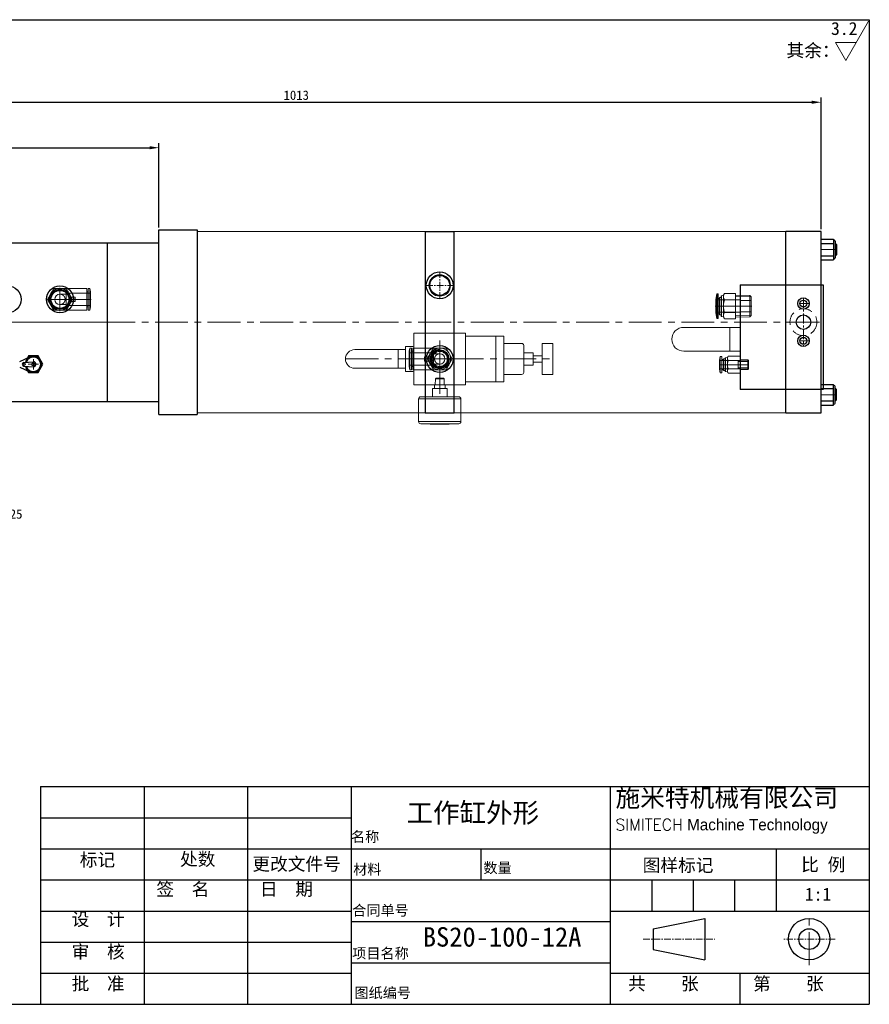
# Model space of a CAD drawing. Header units: millimetres. Extents: x 17920 to 19320, y 4018 to 4968.
# Tile 2 of 2: x 18500 to 19320, y 4018 to 4968. Entities that reach past the tile are written whole.
import ezdxf

# ---------------------------------------------------------------- set-up
doc = ezdxf.new("R2010")
doc.units = ezdxf.units.MM
doc.linetypes.add('CENTER', pattern=[50.8, 31.75, -6.35, 6.35, -6.35])
doc.linetypes.add('DASHED', pattern=[19.05, 12.7, -6.35])
doc.layers.get('Defpoints').update_dxf_attribs({"lineweight": 25})
for name, color, linetype, lineweight in [('图层1', 7, 'Continuous', 25), ('图层2', 3, 'CENTER', 13), ('图层3', 2, 'Continuous', 13), ('图层4', 1, 'Continuous', 30), ('图层5', 5, 'DASHED', 13), ('图层7', 4, 'Continuous', 15)]:
    doc.layers.add(name, color=color, linetype=linetype, lineweight=lineweight)
doc.dimstyles.new('ISO-25', dxfattribs={"dimtxt": 2.5, "dimasz": 2.5, "dimexe": 1.25, "dimexo": 0.625, "dimtad": 1, "dimtxsty": 'Standard', "dimcen": 2.5, "dimadec": 0, "dimazin": 0, "dimtfac": 1, "dimtmove": 0, "dimatfit": 3, "dimfxl": 1, "dimarcsym": 0})

# ---------------------------------------------------------------- blocks, each defined once
blk = doc.blocks.new('*D5151')
at = {"layer": 'Defpoints', "color": 0}
for p in [(19273.3, 4888.13), (19273.3, 4763.44), (18260.3, 4750.94)]:
    blk.add_point(p, dxfattribs=at)
at = {"layer": '图层3', "color": 0, "lineweight": -2}
for p, q in [((18260.3, 4753.19), (18260.3, 4892.63)), ((19273.3, 4765.69), (19273.3, 4892.63)), ((18269.3, 4888.13), (19264.3, 4888.13))]:
    blk.add_line(p, q, dxfattribs=at)
at = {"layer": '图层3', "color": 0}
for points in [[(18269.3, 4889.63), (18269.3, 4886.63), (18260.3, 4888.13)], [(19264.3, 4886.63), (19264.3, 4889.63), (19273.3, 4888.13)]]:
    blk.add_solid(points, dxfattribs=at)
at = {"layer": '图层3', "color": 0, "insert": (18766.8, 4894.88), "char_height": 9, "attachment_point": 5}
blk.add_mtext('1013', dxfattribs=at)
blk = doc.blocks.new('*D5152')
at = {"layer": 'Defpoints', "color": 0}
for p in [(18634.3, 4844.28), (18634.3, 4764.94), (18260.3, 4750.94)]:
    blk.add_point(p, dxfattribs=at)
at = {"layer": '图层3', "color": 0, "lineweight": -2}
for p, q in [((18260.3, 4753.19), (18260.3, 4848.78)), ((18634.3, 4767.19), (18634.3, 4848.78)), ((18269.3, 4844.28), (18625.3, 4844.28))]:
    blk.add_line(p, q, dxfattribs=at)
at = {"layer": '图层3', "color": 0}
for points in [[(18269.3, 4845.78), (18269.3, 4842.78), (18260.3, 4844.28)], [(18625.3, 4842.78), (18625.3, 4845.78), (18634.3, 4844.28)]]:
    blk.add_solid(points, dxfattribs=at)
at = {"layer": '图层3', "color": 0, "insert": (18447.3, 4851.03), "char_height": 9, "attachment_point": 5}
blk.add_mtext('374', dxfattribs=at)

msp = doc.modelspace()

# ---------------------------------------------------------------- linework, layer by layer
at = {"layer": '图层1'}
for p, q in [((18634.301, 4586.941), (18634.301, 4764.941)), ((18634.301, 4764.941), (18671.301, 4764.941)), ((18671.301, 4764.941), (18671.301, 4586.941)), ((18891.301, 4763.441), (18891.301, 4588.441)), ((18891.301, 4763.441), (18919.301, 4763.441)), ((18919.301, 4588.441), (18919.301, 4763.441)), ((19273.301, 4763.441), (19239.301, 4763.441)), ((19239.301, 4588.441), (19239.301, 4763.441)), ((19273.301, 4588.441), (19273.301, 4763.441)), ((19273.301, 4588.441), (19273.301, 4763.441)), ((18471.301, 4752.441), (18584.301, 4752.441)), ((18584.301, 4752.441), (18584.301, 4599.441)), ((18584.301, 4752.441), (18634.301, 4752.441)), ((19273.301, 4755.941), (19285.301, 4755.941)), ((19273.301, 4751.941), (19285.301, 4751.941)), ((19285.301, 4755.941), (19285.301, 4735.941)), ((19285.801, 4754.941), (19285.801, 4754.941)), ((19286.801, 4753.941), (19286.801, 4737.941)), ((19286.801, 4751.941), (19287.301, 4751.941)), ((19287.301, 4751.941), (19288.301, 4750.941)), ((19287.301, 4751.941), (19287.301, 4739.941)), ((19288.301, 4750.941), (19288.301, 4740.941)), ((19288.301, 4740.941), (19287.301, 4739.941)), ((19273.301, 4739.941), (19285.301, 4739.941)), ((19273.301, 4735.941), (19285.301, 4735.941)), ((19285.801, 4736.941), (19285.801, 4736.941)), ((19286.801, 4739.941), (19287.301, 4739.941)), ((19195.301, 4711.941), (19195.301, 4610.941)), ((19195.301, 4711.941), (19275.301, 4711.941)), ((19275.301, 4711.941), (19275.301, 4610.941)), ((18499.874, 4638.042), (18509.791, 4642.587)), ((18503.984, 4637.109), (18512.929, 4637.807)), ((18508.505, 4643.315), (18507.471, 4641.524)), ((18517.743, 4643.315), (18508.505, 4643.315)), ((18522.361, 4635.315), (18517.743, 4643.315)), ((18499.874, 4632.588), (18509.791, 4628.042)), ((18503.984, 4633.52), (18512.929, 4632.822)), ((18507.471, 4629.105), (18508.505, 4627.315)), ((18508.505, 4627.315), (18517.743, 4627.315)), ((18517.743, 4627.315), (18522.361, 4635.315)), ((19275.301, 4610.941), (19195.301, 4610.941)), ((19273.301, 4595.941), (19273.301, 4615.941)), ((19273.301, 4615.941), (19285.301, 4615.941)), ((19273.301, 4611.941), (19285.301, 4611.941)), ((19285.301, 4595.941), (19285.301, 4615.941)), ((19285.801, 4614.941), (19285.801, 4614.941)), ((19286.801, 4597.941), (19286.801, 4613.941)), ((19286.801, 4611.941), (19287.301, 4611.941)), ((19287.301, 4599.941), (19287.301, 4611.941)), ((19288.301, 4610.941), (19287.301, 4611.941)), ((19288.301, 4600.941), (19288.301, 4610.941)), ((18471.301, 4599.441), (18584.301, 4599.441)), ((18584.301, 4599.441), (18634.301, 4599.441)), ((19273.301, 4599.941), (19285.301, 4599.941)), ((19286.801, 4599.941), (19287.301, 4599.941)), ((19287.301, 4599.941), (19288.301, 4600.941)), ((19273.301, 4595.941), (19285.301, 4595.941)), ((19285.801, 4596.941), (19285.801, 4596.941)), ((18634.301, 4586.941), (18671.301, 4586.941)), ((18891.301, 4588.441), (18919.301, 4588.441)), ((19239.301, 4588.441), (19273.301, 4588.441)), ((18619.89, 4227.788), (18619.89, 4017.788)), ((18719.89, 4227.788), (18719.89, 4017.788)), ((18819.89, 4227.788), (18819.89, 4017.788)), ((19069.89, 4227.788), (19069.89, 4017.788)), ((18519.89, 4197.788), (18819.89, 4197.788)), ((18519.89, 4167.788), (19319.89, 4167.788)), ((18944.89, 4167.788), (18944.89, 4137.788)), ((19229.89, 4167.788), (19229.89, 4107.788)), ((18519.89, 4137.788), (19319.89, 4137.788)), ((19109.89, 4137.788), (19109.89, 4107.788)), ((19149.89, 4137.788), (19149.89, 4107.788)), ((19189.89, 4137.788), (19189.89, 4107.788)), ((18519.89, 4107.788), (18819.89, 4107.788)), ((19069.89, 4107.788), (19319.89, 4107.788)), ((18819.89, 4097.788), (19069.89, 4097.788)), ((19111.237, 4090.668), (19161.237, 4100.668)), ((19161.237, 4100.668), (19161.237, 4060.668)), ((19111.237, 4090.668), (19111.237, 4070.668)), ((18519.89, 4077.788), (18819.89, 4077.788)), ((19111.237, 4070.668), (19161.237, 4060.668)), ((18819.89, 4057.788), (19069.89, 4057.788)), ((18519.89, 4047.788), (18819.89, 4047.788)), ((19069.89, 4047.788), (19319.89, 4047.788)), ((19194.89, 4047.788), (19194.89, 4017.788))]:
    msp.add_line(p, q, dxfattribs=at)
for centre, radius in [((18905.301, 4711.416), 13), ((18905.301, 4711.416), 9.6), ((18488.301, 4697.941), 13), ((18538.762, 4697.941), 13), ((18538.762, 4697.941), 8.67), ((19256.301, 4693.941), 5.5), ((19256.301, 4693.941), 3.33), ((19256.301, 4675.941), 7), ((19256.301, 4657.941), 5.5), ((19256.301, 4657.941), 3.33), ((18905.301, 4640.466), 13), ((18905.301, 4640.466), 8.67), ((18504.124, 4635.315), 1), ((18513.124, 4635.315), 1.5), ((19261.867, 4080.668), 20), ((19261.867, 4080.668), 10)]:
    msp.add_circle(centre, radius, dxfattribs=at)
for centre, radius, start, end in [((19285.801, 4755.441), 0.5, 180, 270), ((19285.801, 4753.941), 1, 0, 90), ((19285.801, 4736.441), 0.5, 90, 180), ((19285.801, 4737.941), 1, 270, 0), ((18504.124, 4635.315), 1.8, 94.460844, 265.539156), ((18513.124, 4635.315), 8, 193.749113, 166.250887), ((18513.124, 4635.315), 7, 196.463989, 163.536011), ((18513.124, 4635.315), 2.5, 265.539156, 94.460844), ((19285.801, 4615.441), 0.5, 180, 270), ((19285.801, 4613.941), 1, 0, 90), ((19285.801, 4596.441), 0.5, 90, 180), ((19285.801, 4597.941), 1, 270, 0)]:
    msp.add_arc(centre, radius, start, end, dxfattribs=at)
at = {"layer": '图层2', "ltscale": 0.5}
for p, q in [((19273.301, 4745.941), (19288.301, 4745.941)), ((19205.801, 4691.441), (19188.376, 4691.441)), ((19203.301, 4634.941), (19188.876, 4634.941)), ((19273.301, 4605.941), (19288.301, 4605.941))]:
    msp.add_line(p, q, dxfattribs=at)
at = {"layer": '图层2', "ltscale": 0.2}
for p, q in [((18905.301, 4698.416), (18905.301, 4724.416)), ((18892.301, 4711.416), (18918.301, 4711.416)), ((19101.611, 4080.668), (19170.755, 4080.668)), ((19286.867, 4080.668), (19236.867, 4080.668))]:
    msp.add_line(p, q, dxfattribs=at)
at = {"layer": '图层2'}
for p, q in [((18538.762, 4687.941), (18538.762, 4707.941)), ((18528.762, 4697.941), (18548.762, 4697.941)), ((18173.301, 4675.941), (19275.301, 4675.941)), ((18459.301, 4675.941), (18594.301, 4675.941)), ((18905.301, 4650.466), (18905.301, 4630.466)), ((18513.124, 4630.315), (18513.124, 4640.315)), ((18814.301, 4640.466), (19014.301, 4640.466)), ((18895.301, 4640.466), (18915.301, 4640.466)), ((18508.124, 4635.315), (18518.124, 4635.315)), ((19261.867, 4055.668), (19261.867, 4105.668))]:
    msp.add_line(p, q, dxfattribs=at)
at = {"layer": '图层2', "ltscale": 0.3}
for p, q in [((19261.801, 4693.941), (19250.801, 4693.941)), ((19256.301, 4699.441), (19256.301, 4652.441)), ((19269.35, 4675.941), (19239.301, 4675.941)), ((19271.326, 4675.941), (19241.276, 4675.941)), ((19261.801, 4657.941), (19250.801, 4657.941))]:
    msp.add_line(p, q, dxfattribs=at)
at = {"layer": '图层3'}
for p, q in [((19297.292, 4928.402), (19319.242, 4966.42)), ((19287.188, 4945.902), (19307.395, 4945.902)), ((19297.292, 4928.402), (19287.188, 4945.902))]:
    msp.add_line(p, q, dxfattribs=at)
at = {"layer": '图层4'}
for p, q in [((17919.89, 4967.788), (19319.89, 4967.788)), ((19319.89, 4967.788), (19319.89, 4017.788)), ((18519.89, 4227.788), (19319.89, 4227.788)), ((18519.89, 4227.788), (18519.89, 4017.788)), ((17919.89, 4017.788), (19319.89, 4017.788)), ((18369.89, 4017.788), (19319.89, 4017.788))]:
    msp.add_line(p, q, dxfattribs=at)
at = {"layer": '图层5'}
msp.add_circle((19256.301, 4675.941), 13, dxfattribs=at)
at = {"layer": '图层7'}
for p, q in [((18891.301, 4763.441), (18671.301, 4763.441)), ((19239.301, 4763.441), (18919.301, 4763.441)), ((19288.301, 4750.941), (19286.801, 4750.941)), ((19288.301, 4740.941), (19286.801, 4740.941)), ((18532.7, 4708.441), (18526.638, 4697.941)), ((18564.762, 4708.441), (18532.7, 4708.441)), ((18538.762, 4686.693), (18538.762, 4709.189)), ((18538.762, 4687.441), (18538.762, 4708.441)), ((18544.762, 4702.941), (18538.762, 4702.941)), ((18544.762, 4691.941), (18544.762, 4703.941)), ((18568.262, 4703.941), (18544.762, 4703.941)), ((18550.887, 4697.941), (18544.825, 4708.441)), ((18564.762, 4687.441), (18564.762, 4708.441)), ((18566.075, 4705.291), (18564.762, 4705.291)), ((18566.075, 4687.441), (18566.075, 4708.441)), ((18567.707, 4708.441), (18566.075, 4708.441)), ((18567.707, 4687.441), (18567.707, 4708.441)), ((18568.262, 4705.291), (18567.707, 4708.441)), ((18568.262, 4690.591), (18568.262, 4705.291)), ((19172.741, 4703.276), (19171.801, 4697.941)), ((19172.741, 4703.276), (19172.741, 4679.606)), ((19172.938, 4703.441), (19172.938, 4679.441)), ((19173.993, 4703.441), (19172.938, 4703.441)), ((19173.993, 4703.441), (19173.993, 4679.441)), ((19180.046, 4703.565), (19179.108, 4701.941)), ((19190.801, 4703.565), (19180.046, 4703.565)), ((19190.801, 4703.565), (19190.801, 4679.317)), ((18526.638, 4697.941), (18532.7, 4687.441)), ((18527.514, 4697.941), (18568.821, 4697.941)), ((18550.887, 4697.941), (18544.825, 4687.441)), ((18553.462, 4700.041), (18549.05, 4700.041)), ((18549.05, 4695.841), (18553.462, 4695.841)), ((18553.462, 4695.841), (18553.462, 4700.041)), ((19171.801, 4697.941), (19171.801, 4684.941)), ((19195.301, 4697.441), (19171.801, 4697.441)), ((19175.455, 4698.941), (19173.993, 4698.941)), ((19175.455, 4699.841), (19175.455, 4683.041)), ((19176.916, 4699.841), (19175.455, 4699.841)), ((19176.916, 4700.893), (19176.916, 4681.989)), ((19179.108, 4701.941), (19177.361, 4701.473)), ((19177.361, 4701.473), (19177.361, 4681.409)), ((19179.108, 4701.941), (19179.108, 4680.941)), ((19190.801, 4697.503), (19180.046, 4697.503)), ((19204.601, 4701.7), (19190.801, 4702.131)), ((19205.801, 4700.501), (19190.801, 4700.969)), ((19195.301, 4697.441), (19195.301, 4685.441)), ((19205.801, 4696.941), (19195.301, 4696.941)), ((19204.601, 4701.7), (19204.601, 4681.182)), ((19205.801, 4700.501), (19204.601, 4701.7)), ((19205.801, 4700.501), (19205.801, 4682.382)), ((18532.7, 4687.441), (18564.762, 4687.441)), ((18538.762, 4692.941), (18544.762, 4692.941)), ((18544.762, 4691.941), (18568.262, 4691.941)), ((18564.762, 4690.591), (18566.075, 4690.591)), ((18566.075, 4687.441), (18567.707, 4687.441)), ((18567.707, 4687.441), (18568.262, 4690.591)), ((19206.392, 4691.441), (19171.209, 4691.441)), ((19171.801, 4685.441), (19195.301, 4685.441)), ((19171.801, 4684.941), (19172.741, 4679.606)), ((19173.993, 4683.941), (19175.455, 4683.941)), ((19190.801, 4685.379), (19180.046, 4685.379)), ((19195.301, 4685.941), (19205.801, 4685.941)), ((19172.938, 4679.441), (19173.993, 4679.441)), ((19175.455, 4683.041), (19176.916, 4683.041)), ((19177.361, 4681.409), (19179.108, 4680.941)), ((19179.108, 4680.941), (19180.046, 4679.317)), ((19190.801, 4679.317), (19180.046, 4679.317)), ((19205.801, 4682.382), (19190.801, 4681.913)), ((19190.801, 4680.751), (19204.601, 4681.182)), ((19204.601, 4681.182), (19205.801, 4682.382)), ((18880.301, 4665.466), (18880.301, 4615.466)), ((18880.301, 4665.466), (18930.301, 4665.466)), ((18930.301, 4665.466), (18930.301, 4615.466)), ((19185.301, 4670.941), (19185.301, 4647.941)), ((18905.301, 4658.161), (18905.301, 4606.74)), ((18930.301, 4662.466), (18967.301, 4662.466)), ((18959.301, 4662.466), (18959.301, 4618.466)), ((18967.301, 4662.466), (18967.301, 4618.466)), ((18967.301, 4655.466), (18984.301, 4655.466)), ((19004.301, 4655.466), (19004.301, 4625.466)), ((19004.301, 4655.466), (19014.301, 4655.466)), ((19014.301, 4655.466), (19014.301, 4625.466)), ((18823.301, 4649.466), (18872.301, 4649.466)), ((18865.301, 4649.466), (18865.301, 4631.466)), ((18872.301, 4652.466), (18872.301, 4628.466)), ((18872.301, 4652.466), (18879.301, 4652.466)), ((18876.356, 4650.966), (18875.801, 4647.816)), ((18875.801, 4647.816), (18875.801, 4633.116)), ((18899.301, 4646.466), (18875.801, 4646.466)), ((18876.356, 4650.966), (18876.356, 4629.966)), ((18877.988, 4650.966), (18876.356, 4650.966)), ((18877.988, 4650.966), (18877.988, 4629.966)), ((18879.301, 4647.816), (18877.988, 4647.816)), ((18911.363, 4650.966), (18879.301, 4650.966)), ((18879.301, 4650.966), (18879.301, 4629.966)), ((18899.239, 4650.966), (18893.176, 4640.466)), ((18899.301, 4646.466), (18899.301, 4634.466)), ((18905.301, 4651.523), (18905.301, 4629.409)), ((18917.425, 4640.466), (18911.363, 4650.966)), ((18986.301, 4653.466), (18986.301, 4627.466)), ((18986.301, 4646.466), (18995.301, 4646.466)), ((18995.301, 4646.466), (18995.301, 4634.466)), ((18916.358, 4640.466), (18875.244, 4640.466)), ((18895.013, 4642.566), (18890.601, 4642.566)), ((18890.601, 4642.566), (18890.601, 4638.366)), ((18890.601, 4638.366), (18895.013, 4638.366)), ((18893.176, 4640.466), (18899.239, 4629.966)), ((18894.801, 4642.566), (18894.801, 4638.366)), ((18905.301, 4645.466), (18899.301, 4645.466)), ((18911.363, 4629.966), (18917.425, 4640.466)), ((18995.301, 4643.466), (19004.301, 4643.466)), ((18995.301, 4637.466), (19004.301, 4637.466)), ((19175.889, 4642.776), (19175.301, 4639.441)), ((19175.301, 4639.441), (19175.301, 4630.441)), ((19193.301, 4638.941), (19175.301, 4638.941)), ((19175.889, 4642.776), (19175.889, 4627.106)), ((19177.608, 4642.941), (19176.086, 4642.941)), ((19176.086, 4642.941), (19176.086, 4626.941)), ((19177.608, 4642.941), (19177.608, 4626.941)), ((19179.147, 4639.941), (19177.608, 4639.941)), ((19180.685, 4640.541), (19179.147, 4640.541)), ((19179.147, 4640.541), (19179.147, 4629.341)), ((19180.685, 4641.016), (19180.685, 4628.866)), ((19182.993, 4641.941), (19180.982, 4641.402)), ((19180.982, 4641.402), (19180.982, 4628.48)), ((19183.618, 4643.024), (19182.993, 4641.941)), ((19182.993, 4641.941), (19182.993, 4627.941)), ((19195.301, 4643.024), (19183.618, 4643.024)), ((19195.301, 4638.982), (19183.618, 4638.982)), ((19193.301, 4638.941), (19193.301, 4630.941)), ((19203.301, 4637.941), (19193.301, 4637.941)), ((19195.301, 4643.024), (19195.301, 4626.858)), ((19202.701, 4639.699), (19195.301, 4639.93)), ((19203.301, 4639.099), (19195.301, 4639.349)), ((19202.701, 4639.699), (19202.701, 4630.183)), ((19203.301, 4639.099), (19202.701, 4639.699)), ((19203.301, 4639.099), (19203.301, 4630.783)), ((18823.301, 4631.466), (18872.301, 4631.466)), ((18872.301, 4628.466), (18879.301, 4628.466)), ((18875.801, 4634.466), (18899.301, 4634.466)), ((18875.801, 4633.116), (18876.356, 4629.966)), ((18876.356, 4629.966), (18877.988, 4629.966)), ((18877.988, 4633.116), (18879.301, 4633.116)), ((18879.301, 4629.966), (18911.363, 4629.966)), ((18899.301, 4635.466), (18905.301, 4635.466)), ((18986.301, 4634.466), (18995.301, 4634.466)), ((19203.727, 4634.941), (19174.875, 4634.941)), ((19175.301, 4630.941), (19193.301, 4630.941)), ((19175.301, 4630.441), (19175.889, 4627.106)), ((19176.086, 4626.941), (19177.608, 4626.941)), ((19177.608, 4629.941), (19179.147, 4629.941)), ((19179.147, 4629.341), (19180.685, 4629.341)), ((19180.982, 4628.48), (19182.993, 4627.941)), ((19182.993, 4627.941), (19183.618, 4626.858)), ((19195.301, 4630.9), (19183.618, 4630.9)), ((19195.301, 4626.858), (19183.618, 4626.858)), ((19193.301, 4631.941), (19203.301, 4631.941)), ((19203.301, 4630.783), (19195.301, 4630.533)), ((19195.301, 4629.952), (19202.701, 4630.183)), ((19202.701, 4630.183), (19203.301, 4630.783)), ((18901.124, 4621.366), (18900.94, 4615.466)), ((18901.724, 4621.966), (18901.124, 4621.366)), ((18909.478, 4621.366), (18901.124, 4621.366)), ((18908.878, 4621.966), (18901.724, 4621.966)), ((18909.478, 4621.366), (18908.878, 4621.966)), ((18909.662, 4615.466), (18909.478, 4621.366)), ((18930.301, 4618.466), (18967.301, 4618.466)), ((18967.301, 4625.466), (18984.301, 4625.466)), ((19004.301, 4625.466), (19014.301, 4625.466)), ((18880.301, 4615.466), (18930.301, 4615.466)), ((18912.301, 4611.966), (18898.301, 4611.966)), ((18898.301, 4603.966), (18898.301, 4611.966)), ((18910.401, 4615.466), (18900.201, 4615.466)), ((18900.201, 4615.466), (18900.201, 4611.966)), ((18910.401, 4611.966), (18910.401, 4615.466)), ((18912.301, 4603.966), (18912.301, 4611.966)), ((19288.301, 4610.941), (19286.801, 4610.941)), ((18925.701, 4601.966), (18884.901, 4601.966)), ((18884.901, 4601.966), (18884.901, 4579.966)), ((18923.701, 4603.966), (18886.901, 4603.966)), ((18925.701, 4579.966), (18925.701, 4601.966)), ((19288.301, 4600.941), (19286.801, 4600.941)), ((18891.301, 4588.441), (18671.301, 4588.441)), ((18925.701, 4579.966), (18884.901, 4579.966)), ((19239.301, 4588.441), (18919.301, 4588.441)), ((18923.701, 4577.966), (18886.901, 4577.966))]:
    msp.add_line(p, q, dxfattribs=at)
at = {"layer": '图层7', "ltscale": 0.5}
for p, q in [((19195.301, 4670.941), (19140.801, 4670.941)), ((19195.301, 4647.941), (19140.801, 4647.941))]:
    msp.add_line(p, q, dxfattribs=at)
at = {"layer": '图层7'}
for points in [[(18538.762, 4708.441), (18539.162, 4708.433), (18539.958, 4708.373), (18540.747, 4708.252), (18541.138, 4708.169), (18541.525, 4708.071), (18542.287, 4707.832), (18543.029, 4707.535), (18543.746, 4707.183), (18544.434, 4706.778), (18545.089, 4706.321), (18545.403, 4706.074), (18545.708, 4705.816), (18546.05, 4705.5), (18546.145, 4705.407), (18546.24, 4705.313), (18546.286, 4705.265), (18546.332, 4705.217), (18546.424, 4705.121), (18546.514, 4705.023), (18546.604, 4704.924), (18546.692, 4704.824), (18546.778, 4704.723), (18546.821, 4704.672), (18546.864, 4704.621), (18546.948, 4704.518), (18547.03, 4704.413), (18547.112, 4704.308), (18547.192, 4704.202), (18547.271, 4704.094), (18547.309, 4704.04), (18547.348, 4703.986), (18547.424, 4703.877), (18547.498, 4703.766), (18547.572, 4703.655), (18547.643, 4703.543), (18547.714, 4703.43), (18547.748, 4703.373), (18547.782, 4703.316), (18547.85, 4703.201), (18547.916, 4703.085), (18547.98, 4702.969), (18548.043, 4702.852), (18548.105, 4702.734), (18548.135, 4702.674), (18548.165, 4702.615), (18548.223, 4702.495), (18548.28, 4702.375), (18548.308, 4702.314), (18548.336, 4702.254), (18548.39, 4702.132), (18548.442, 4702.01), (18548.468, 4701.948), (18548.493, 4701.887), (18548.542, 4701.763), (18548.59, 4701.639), (18548.636, 4701.514), (18548.68, 4701.388), (18548.723, 4701.262), (18548.744, 4701.199), (18548.765, 4701.136), (18548.804, 4701.008), (18548.842, 4700.881), (18548.879, 4700.753), (18548.914, 4700.624), (18548.947, 4700.495), (18548.963, 4700.431), (18548.979, 4700.366), (18549.008, 4700.236), (18549.037, 4700.106), (18549.05, 4700.041)], [(18538.762, 4702.941), (18538.835, 4702.941), (18538.98, 4702.936), (18539.126, 4702.928), (18539.198, 4702.922), (18539.271, 4702.915), (18539.415, 4702.898), (18539.559, 4702.877), (18539.702, 4702.852), (18539.845, 4702.823), (18539.986, 4702.789), (18540.056, 4702.771), (18540.127, 4702.751), (18540.266, 4702.71), (18540.404, 4702.664), (18540.541, 4702.614), (18540.676, 4702.56), (18540.809, 4702.503), (18540.875, 4702.473), (18540.941, 4702.441), (18541.071, 4702.376), (18541.199, 4702.307), (18541.262, 4702.271), (18541.325, 4702.234), (18541.449, 4702.158), (18541.57, 4702.078), (18541.63, 4702.037), (18541.69, 4701.995), (18541.806, 4701.908), (18541.92, 4701.818), (18542.032, 4701.724), (18542.14, 4701.627), (18542.246, 4701.528), (18542.298, 4701.477), (18542.349, 4701.425), (18542.449, 4701.319), (18542.545, 4701.21), (18542.639, 4701.099), (18542.729, 4700.985), (18542.816, 4700.868), (18542.858, 4700.809), (18542.899, 4700.749), (18542.979, 4700.628), (18543.056, 4700.504), (18543.128, 4700.378), (18543.197, 4700.25), (18543.263, 4700.12), (18543.294, 4700.054), (18543.324, 4699.988), (18543.382, 4699.854), (18543.435, 4699.719), (18543.485, 4699.583), (18543.531, 4699.445), (18543.573, 4699.305), (18543.592, 4699.235), (18543.61, 4699.165), (18543.644, 4699.023), (18543.673, 4698.881), (18543.699, 4698.738), (18543.72, 4698.594), (18543.737, 4698.449), (18543.743, 4698.377), (18543.749, 4698.304), (18543.758, 4698.159), (18543.762, 4698.014), (18543.762, 4697.941), (18543.762, 4697.868), (18543.758, 4697.723), (18543.749, 4697.578), (18543.743, 4697.505), (18543.737, 4697.433), (18543.72, 4697.288), (18543.699, 4697.144), (18543.673, 4697.001), (18543.644, 4696.859), (18543.61, 4696.717), (18543.592, 4696.647), (18543.573, 4696.577), (18543.531, 4696.438), (18543.485, 4696.299), (18543.435, 4696.163), (18543.382, 4696.028), (18543.324, 4695.894), (18543.294, 4695.828), (18543.263, 4695.762), (18543.197, 4695.632), (18543.128, 4695.504), (18543.056, 4695.378), (18542.979, 4695.255), (18542.899, 4695.133), (18542.858, 4695.073), (18542.816, 4695.014), (18542.729, 4694.897), (18542.639, 4694.783), (18542.545, 4694.672), (18542.449, 4694.563), (18542.349, 4694.457), (18542.298, 4694.406), (18542.246, 4694.354), (18542.14, 4694.255), (18542.032, 4694.158), (18541.92, 4694.064), (18541.806, 4693.974), (18541.69, 4693.887), (18541.63, 4693.845), (18541.57, 4693.804), (18541.449, 4693.724), (18541.325, 4693.648), (18541.262, 4693.611), (18541.199, 4693.575), (18541.071, 4693.506), (18540.941, 4693.441), (18540.875, 4693.409), (18540.809, 4693.379), (18540.676, 4693.322), (18540.541, 4693.268), (18540.404, 4693.218), (18540.266, 4693.172), (18540.127, 4693.131), (18540.056, 4693.111), (18539.986, 4693.093), (18539.845, 4693.06), (18539.702, 4693.03), (18539.559, 4693.005), (18539.415, 4692.984), (18539.271, 4692.967), (18539.198, 4692.96), (18539.126, 4692.954), (18538.98, 4692.946), (18538.835, 4692.942), (18538.762, 4692.941)], [(19179.108, 4700.534), (19179.109, 4700.616), (19179.115, 4700.778), (19179.127, 4700.94), (19179.134, 4701.021), (19179.144, 4701.102), (19179.167, 4701.264), (19179.195, 4701.426), (19179.229, 4701.588), (19179.269, 4701.751), (19179.315, 4701.916), (19179.34, 4701.998), (19179.366, 4702.081), (19179.423, 4702.248), (19179.486, 4702.416), (19179.555, 4702.586), (19179.63, 4702.758), (19179.711, 4702.933), (19179.754, 4703.021), (19179.799, 4703.11), (19179.893, 4703.29), (19179.993, 4703.473), (19180.046, 4703.565)], [(19180.046, 4703.565), (19179.993, 4703.473), (19179.893, 4703.29), (19179.799, 4703.11), (19179.754, 4703.021), (19179.711, 4702.933), (19179.63, 4702.758), (19179.555, 4702.586), (19179.486, 4702.416), (19179.423, 4702.248), (19179.366, 4702.081), (19179.34, 4701.998), (19179.315, 4701.916), (19179.269, 4701.751), (19179.229, 4701.588), (19179.195, 4701.426), (19179.167, 4701.264), (19179.144, 4701.102), (19179.134, 4701.021), (19179.127, 4700.94), (19179.115, 4700.778), (19179.109, 4700.616), (19179.108, 4700.534)], [(18549.05, 4695.841), (18549.037, 4695.776), (18549.008, 4695.646), (18548.979, 4695.516), (18548.963, 4695.451), (18548.947, 4695.387), (18548.914, 4695.258), (18548.879, 4695.129), (18548.842, 4695.001), (18548.804, 4694.874), (18548.765, 4694.747), (18548.744, 4694.683), (18548.723, 4694.62), (18548.68, 4694.494), (18548.636, 4694.368), (18548.59, 4694.244), (18548.542, 4694.119), (18548.493, 4693.996), (18548.468, 4693.934), (18548.442, 4693.872), (18548.39, 4693.75), (18548.336, 4693.628), (18548.308, 4693.568), (18548.28, 4693.507), (18548.223, 4693.387), (18548.165, 4693.267), (18548.135, 4693.208), (18548.105, 4693.149), (18548.043, 4693.03), (18547.98, 4692.913), (18547.916, 4692.797), (18547.85, 4692.681), (18547.782, 4692.566), (18547.748, 4692.509), (18547.714, 4692.452), (18547.643, 4692.339), (18547.572, 4692.227), (18547.498, 4692.116), (18547.424, 4692.006), (18547.348, 4691.896), (18547.309, 4691.842), (18547.271, 4691.788), (18547.192, 4691.68), (18547.112, 4691.574), (18547.03, 4691.469), (18546.948, 4691.364), (18546.864, 4691.261), (18546.821, 4691.21), (18546.778, 4691.159), (18546.692, 4691.058), (18546.604, 4690.958), (18546.514, 4690.859), (18546.424, 4690.761), (18546.332, 4690.665), (18546.286, 4690.617), (18546.24, 4690.569), (18546.145, 4690.475), (18546.05, 4690.382), (18545.708, 4690.066), (18545.403, 4689.808), (18545.089, 4689.561), (18544.434, 4689.104), (18543.746, 4688.699), (18543.029, 4688.347), (18542.287, 4688.05), (18541.525, 4687.811), (18541.138, 4687.713), (18540.747, 4687.63), (18539.958, 4687.509), (18539.162, 4687.449), (18538.762, 4687.441)], [(19180.046, 4697.503), (19179.993, 4697.596), (19179.893, 4697.779), (19179.799, 4697.959), (19179.754, 4698.048), (19179.711, 4698.136), (19179.63, 4698.31), (19179.555, 4698.483), (19179.486, 4698.653), (19179.423, 4698.821), (19179.366, 4698.988), (19179.34, 4699.07), (19179.315, 4699.153), (19179.269, 4699.317), (19179.229, 4699.48), (19179.195, 4699.643), (19179.167, 4699.805), (19179.144, 4699.967), (19179.134, 4700.048), (19179.127, 4700.129), (19179.115, 4700.29), (19179.109, 4700.453), (19179.108, 4700.534)], [(19179.108, 4700.534), (19179.109, 4700.453), (19179.115, 4700.29), (19179.127, 4700.129), (19179.134, 4700.048), (19179.144, 4699.967), (19179.167, 4699.805), (19179.195, 4699.643), (19179.229, 4699.48), (19179.269, 4699.317), (19179.315, 4699.153), (19179.34, 4699.07), (19179.366, 4698.988), (19179.423, 4698.821), (19179.486, 4698.653), (19179.555, 4698.483), (19179.63, 4698.31), (19179.711, 4698.136), (19179.754, 4698.048), (19179.799, 4697.959), (19179.893, 4697.779), (19179.993, 4697.596), (19180.046, 4697.503)], [(19180.046, 4697.503), (19179.993, 4697.318), (19179.893, 4696.952), (19179.799, 4696.592), (19179.754, 4696.414), (19179.711, 4696.238), (19179.63, 4695.889), (19179.555, 4695.544), (19179.486, 4695.204), (19179.423, 4694.868), (19179.366, 4694.534), (19179.34, 4694.369), (19179.315, 4694.204), (19179.269, 4693.875), (19179.229, 4693.549), (19179.195, 4693.224), (19179.167, 4692.9), (19179.144, 4692.576), (19179.134, 4692.414), (19179.127, 4692.253), (19179.115, 4691.929), (19179.109, 4691.604), (19179.108, 4691.441)], [(19179.108, 4691.441), (19179.109, 4691.604), (19179.115, 4691.929), (19179.127, 4692.253), (19179.134, 4692.414), (19179.144, 4692.576), (19179.167, 4692.9), (19179.195, 4693.224), (19179.229, 4693.549), (19179.269, 4693.875), (19179.315, 4694.204), (19179.34, 4694.369), (19179.366, 4694.534), (19179.423, 4694.868), (19179.486, 4695.204), (19179.555, 4695.544), (19179.63, 4695.889), (19179.711, 4696.238), (19179.754, 4696.414), (19179.799, 4696.592), (19179.893, 4696.952), (19179.993, 4697.318), (19180.046, 4697.503)], [(19179.108, 4691.441), (19179.109, 4691.278), (19179.115, 4690.953), (19179.127, 4690.629), (19179.134, 4690.468), (19179.144, 4690.306), (19179.167, 4689.982), (19179.195, 4689.658), (19179.229, 4689.333), (19179.269, 4689.007), (19179.315, 4688.678), (19179.34, 4688.513), (19179.366, 4688.348), (19179.423, 4688.014), (19179.486, 4687.678), (19179.555, 4687.338), (19179.63, 4686.993), (19179.711, 4686.644), (19179.754, 4686.468), (19179.799, 4686.29), (19179.893, 4685.93), (19179.993, 4685.564), (19180.046, 4685.379)], [(19180.046, 4685.379), (19179.993, 4685.564), (19179.893, 4685.93), (19179.799, 4686.29), (19179.754, 4686.468), (19179.711, 4686.644), (19179.63, 4686.993), (19179.555, 4687.338), (19179.486, 4687.678), (19179.423, 4688.014), (19179.366, 4688.348), (19179.34, 4688.513), (19179.315, 4688.678), (19179.269, 4689.007), (19179.229, 4689.333), (19179.195, 4689.658), (19179.167, 4689.982), (19179.144, 4690.306), (19179.134, 4690.468), (19179.127, 4690.629), (19179.115, 4690.953), (19179.109, 4691.278), (19179.108, 4691.441)], [(19180.046, 4685.379), (19179.993, 4685.286), (19179.893, 4685.103), (19179.799, 4684.923), (19179.754, 4684.834), (19179.711, 4684.746), (19179.63, 4684.572), (19179.555, 4684.399), (19179.486, 4684.229), (19179.423, 4684.061), (19179.366, 4683.894), (19179.34, 4683.812), (19179.315, 4683.729), (19179.269, 4683.565), (19179.229, 4683.402), (19179.195, 4683.239), (19179.167, 4683.077), (19179.144, 4682.915), (19179.134, 4682.834), (19179.127, 4682.754), (19179.115, 4682.592), (19179.109, 4682.429), (19179.108, 4682.348)], [(19179.108, 4682.348), (19179.109, 4682.429), (19179.115, 4682.592), (19179.127, 4682.754), (19179.134, 4682.834), (19179.144, 4682.915), (19179.167, 4683.077), (19179.195, 4683.239), (19179.229, 4683.402), (19179.269, 4683.565), (19179.315, 4683.729), (19179.34, 4683.812), (19179.366, 4683.894), (19179.423, 4684.061), (19179.486, 4684.229), (19179.555, 4684.399), (19179.63, 4684.572), (19179.711, 4684.746), (19179.754, 4684.834), (19179.799, 4684.923), (19179.893, 4685.103), (19179.993, 4685.286), (19180.046, 4685.379)], [(19179.108, 4682.348), (19179.109, 4682.266), (19179.115, 4682.104), (19179.127, 4681.942), (19179.134, 4681.861), (19179.144, 4681.78), (19179.167, 4681.618), (19179.195, 4681.456), (19179.229, 4681.294), (19179.269, 4681.131), (19179.315, 4680.966), (19179.34, 4680.884), (19179.366, 4680.801), (19179.423, 4680.634), (19179.486, 4680.466), (19179.555, 4680.296), (19179.63, 4680.124), (19179.711, 4679.949), (19179.754, 4679.861), (19179.799, 4679.772), (19179.893, 4679.592), (19179.993, 4679.409), (19180.046, 4679.317)], [(19180.046, 4679.317), (19179.993, 4679.409), (19179.893, 4679.592), (19179.799, 4679.772), (19179.754, 4679.861), (19179.711, 4679.949), (19179.63, 4680.124), (19179.555, 4680.296), (19179.486, 4680.466), (19179.423, 4680.634), (19179.366, 4680.801), (19179.34, 4680.884), (19179.315, 4680.966), (19179.269, 4681.131), (19179.229, 4681.294), (19179.195, 4681.456), (19179.167, 4681.618), (19179.144, 4681.78), (19179.134, 4681.861), (19179.127, 4681.942), (19179.115, 4682.104), (19179.109, 4682.266), (19179.108, 4682.348)], [(18895.013, 4642.566), (18895.026, 4642.631), (18895.055, 4642.761), (18895.085, 4642.891), (18895.1, 4642.956), (18895.116, 4643.02), (18895.149, 4643.149), (18895.184, 4643.278), (18895.221, 4643.406), (18895.259, 4643.534), (18895.299, 4643.661), (18895.319, 4643.724), (18895.34, 4643.787), (18895.383, 4643.913), (18895.427, 4644.039), (18895.473, 4644.164), (18895.521, 4644.288), (18895.57, 4644.412), (18895.595, 4644.473), (18895.621, 4644.535), (18895.673, 4644.657), (18895.727, 4644.779), (18895.755, 4644.839), (18895.783, 4644.9), (18895.84, 4645.02), (18895.898, 4645.14), (18895.928, 4645.199), (18895.958, 4645.259), (18896.02, 4645.377), (18896.083, 4645.494), (18896.147, 4645.61), (18896.213, 4645.726), (18896.281, 4645.841), (18896.315, 4645.898), (18896.35, 4645.955), (18896.42, 4646.068), (18896.492, 4646.18), (18896.565, 4646.291), (18896.639, 4646.402), (18896.715, 4646.511), (18896.754, 4646.565), (18896.793, 4646.619), (18896.871, 4646.727), (18896.951, 4646.833), (18897.033, 4646.938), (18897.116, 4647.043), (18897.2, 4647.146), (18897.242, 4647.197), (18897.285, 4647.248), (18897.372, 4647.349), (18897.46, 4647.449), (18897.549, 4647.548), (18897.639, 4647.646), (18897.731, 4647.742), (18897.777, 4647.79), (18897.824, 4647.838), (18897.918, 4647.932), (18898.013, 4648.025), (18898.356, 4648.341), (18898.66, 4648.599), (18898.974, 4648.846), (18899.629, 4649.303), (18900.317, 4649.708), (18901.034, 4650.06), (18901.776, 4650.357), (18902.538, 4650.596), (18902.925, 4650.694), (18903.316, 4650.777), (18904.105, 4650.898), (18904.901, 4650.959), (18905.301, 4650.966)], [(18905.301, 4629.966), (18904.901, 4629.974), (18904.105, 4630.034), (18903.316, 4630.155), (18902.925, 4630.238), (18902.538, 4630.336), (18901.776, 4630.575), (18901.034, 4630.872), (18900.317, 4631.224), (18899.629, 4631.63), (18898.974, 4632.086), (18898.66, 4632.333), (18898.356, 4632.591), (18898.013, 4632.907), (18897.918, 4633), (18897.824, 4633.094), (18897.777, 4633.142), (18897.731, 4633.19), (18897.639, 4633.286), (18897.549, 4633.384), (18897.46, 4633.483), (18897.372, 4633.583), (18897.285, 4633.684), (18897.242, 4633.735), (18897.2, 4633.786), (18897.116, 4633.889), (18897.033, 4633.994), (18896.951, 4634.099), (18896.871, 4634.206), (18896.793, 4634.313), (18896.754, 4634.367), (18896.715, 4634.421), (18896.639, 4634.531), (18896.565, 4634.641), (18896.492, 4634.752), (18896.42, 4634.864), (18896.35, 4634.977), (18896.315, 4635.034), (18896.281, 4635.091), (18896.213, 4635.206), (18896.147, 4635.322), (18896.083, 4635.438), (18896.02, 4635.556), (18895.958, 4635.674), (18895.928, 4635.733), (18895.898, 4635.792), (18895.84, 4635.912), (18895.783, 4636.032), (18895.755, 4636.093), (18895.727, 4636.153), (18895.673, 4636.275), (18895.621, 4636.398), (18895.595, 4636.459), (18895.57, 4636.521), (18895.521, 4636.644), (18895.473, 4636.769), (18895.427, 4636.894), (18895.383, 4637.019), (18895.34, 4637.145), (18895.319, 4637.208), (18895.299, 4637.272), (18895.259, 4637.399), (18895.221, 4637.526), (18895.184, 4637.654), (18895.149, 4637.783), (18895.116, 4637.912), (18895.1, 4637.976), (18895.085, 4638.041), (18895.055, 4638.171), (18895.026, 4638.301), (18895.013, 4638.366)], [(18905.301, 4635.466), (18905.228, 4635.467), (18905.083, 4635.471), (18904.938, 4635.479), (18904.865, 4635.485), (18904.793, 4635.492), (18904.648, 4635.509), (18904.504, 4635.53), (18904.361, 4635.555), (18904.219, 4635.585), (18904.077, 4635.618), (18904.007, 4635.636), (18903.937, 4635.656), (18903.797, 4635.698), (18903.659, 4635.743), (18903.523, 4635.793), (18903.387, 4635.847), (18903.254, 4635.904), (18903.188, 4635.935), (18903.122, 4635.966), (18902.992, 4636.031), (18902.864, 4636.1), (18902.801, 4636.136), (18902.738, 4636.173), (18902.614, 4636.249), (18902.493, 4636.329), (18902.433, 4636.37), (18902.374, 4636.412), (18902.257, 4636.499), (18902.143, 4636.59), (18902.031, 4636.683), (18901.923, 4636.78), (18901.817, 4636.88), (18901.765, 4636.931), (18901.714, 4636.982), (18901.614, 4637.088), (18901.518, 4637.197), (18901.424, 4637.308), (18901.334, 4637.422), (18901.247, 4637.539), (18901.205, 4637.598), (18901.164, 4637.658), (18901.084, 4637.78), (18901.007, 4637.903), (18900.935, 4638.029), (18900.866, 4638.157), (18900.8, 4638.287), (18900.769, 4638.353), (18900.739, 4638.419), (18900.681, 4638.553), (18900.628, 4638.688), (18900.578, 4638.825), (18900.532, 4638.963), (18900.491, 4639.102), (18900.471, 4639.172), (18900.453, 4639.242), (18900.419, 4639.384), (18900.39, 4639.526), (18900.365, 4639.67), (18900.344, 4639.813), (18900.327, 4639.958), (18900.32, 4640.03), (18900.314, 4640.103), (18900.306, 4640.248), (18900.301, 4640.393), (18900.301, 4640.466), (18900.301, 4640.539), (18900.306, 4640.684), (18900.314, 4640.829), (18900.32, 4640.902), (18900.327, 4640.974), (18900.344, 4641.119), (18900.365, 4641.263), (18900.39, 4641.406), (18900.419, 4641.548), (18900.453, 4641.69), (18900.471, 4641.76), (18900.491, 4641.83), (18900.532, 4641.97), (18900.578, 4642.108), (18900.628, 4642.244), (18900.681, 4642.38), (18900.739, 4642.513), (18900.769, 4642.579), (18900.8, 4642.645), (18900.866, 4642.775), (18900.935, 4642.903), (18901.007, 4643.029), (18901.084, 4643.153), (18901.164, 4643.274), (18901.205, 4643.334), (18901.247, 4643.393), (18901.334, 4643.51), (18901.424, 4643.624), (18901.518, 4643.735), (18901.614, 4643.844), (18901.714, 4643.95), (18901.765, 4644.002), (18901.817, 4644.053), (18901.923, 4644.152), (18902.031, 4644.249), (18902.143, 4644.343), (18902.257, 4644.433), (18902.374, 4644.52), (18902.433, 4644.562), (18902.493, 4644.603), (18902.614, 4644.683), (18902.738, 4644.759), (18902.801, 4644.796), (18902.864, 4644.832), (18902.992, 4644.901), (18903.122, 4644.966), (18903.188, 4644.998), (18903.254, 4645.028), (18903.387, 4645.086), (18903.523, 4645.139), (18903.659, 4645.189), (18903.797, 4645.235), (18903.937, 4645.276), (18904.007, 4645.296), (18904.077, 4645.314), (18904.219, 4645.348), (18904.361, 4645.377), (18904.504, 4645.402), (18904.648, 4645.423), (18904.793, 4645.44), (18904.865, 4645.447), (18904.938, 4645.453), (18905.083, 4645.461), (18905.228, 4645.466), (18905.301, 4645.466)], [(19182.993, 4641.003), (19182.994, 4641.057), (19182.997, 4641.166), (19183.005, 4641.274), (19183.01, 4641.328), (19183.017, 4641.382), (19183.032, 4641.489), (19183.051, 4641.597), (19183.074, 4641.706), (19183.1, 4641.815), (19183.131, 4641.924), (19183.147, 4641.979), (19183.165, 4642.034), (19183.203, 4642.145), (19183.245, 4642.258), (19183.291, 4642.371), (19183.341, 4642.486), (19183.395, 4642.602), (19183.423, 4642.661), (19183.453, 4642.72), (19183.516, 4642.84), (19183.583, 4642.962), (19183.618, 4643.024)], [(19183.618, 4643.024), (19183.583, 4642.962), (19183.516, 4642.84), (19183.453, 4642.72), (19183.423, 4642.661), (19183.395, 4642.602), (19183.341, 4642.486), (19183.291, 4642.371), (19183.245, 4642.258), (19183.203, 4642.145), (19183.165, 4642.034), (19183.147, 4641.979), (19183.131, 4641.924), (19183.1, 4641.815), (19183.074, 4641.706), (19183.051, 4641.597), (19183.032, 4641.489), (19183.017, 4641.382), (19183.01, 4641.328), (19183.005, 4641.274), (19182.997, 4641.166), (19182.994, 4641.057), (19182.993, 4641.003)], [(19183.618, 4638.982), (19183.583, 4639.044), (19183.516, 4639.166), (19183.453, 4639.286), (19183.423, 4639.346), (19183.395, 4639.404), (19183.341, 4639.521), (19183.291, 4639.635), (19183.245, 4639.749), (19183.203, 4639.861), (19183.165, 4639.972), (19183.147, 4640.027), (19183.131, 4640.082), (19183.1, 4640.192), (19183.074, 4640.301), (19183.051, 4640.409), (19183.032, 4640.517), (19183.017, 4640.625), (19183.01, 4640.679), (19183.005, 4640.733), (19182.997, 4640.841), (19182.994, 4640.949), (19182.993, 4641.003)], [(19182.993, 4641.003), (19182.994, 4640.949), (19182.997, 4640.841), (19183.005, 4640.733), (19183.01, 4640.679), (19183.017, 4640.625), (19183.032, 4640.517), (19183.051, 4640.409), (19183.074, 4640.301), (19183.1, 4640.192), (19183.131, 4640.082), (19183.147, 4640.027), (19183.165, 4639.972), (19183.203, 4639.861), (19183.245, 4639.749), (19183.291, 4639.635), (19183.341, 4639.521), (19183.395, 4639.404), (19183.423, 4639.346), (19183.453, 4639.286), (19183.516, 4639.166), (19183.583, 4639.044), (19183.618, 4638.982)], [(19183.618, 4638.982), (19183.583, 4638.859), (19183.516, 4638.615), (19183.453, 4638.375), (19183.423, 4638.256), (19183.395, 4638.139), (19183.341, 4637.906), (19183.291, 4637.677), (19183.245, 4637.45), (19183.203, 4637.225), (19183.165, 4637.003), (19183.147, 4636.893), (19183.131, 4636.783), (19183.1, 4636.564), (19183.074, 4636.346), (19183.051, 4636.13), (19183.032, 4635.914), (19183.017, 4635.698), (19183.01, 4635.59), (19183.005, 4635.482), (19182.997, 4635.266), (19182.994, 4635.05), (19182.993, 4634.941)], [(19182.993, 4634.941), (19182.994, 4635.05), (19182.997, 4635.266), (19183.005, 4635.482), (19183.01, 4635.59), (19183.017, 4635.698), (19183.032, 4635.914), (19183.051, 4636.13), (19183.074, 4636.346), (19183.1, 4636.564), (19183.131, 4636.783), (19183.147, 4636.893), (19183.165, 4637.003), (19183.203, 4637.225), (19183.245, 4637.45), (19183.291, 4637.677), (19183.341, 4637.906), (19183.395, 4638.139), (19183.423, 4638.256), (19183.453, 4638.375), (19183.516, 4638.615), (19183.583, 4638.859), (19183.618, 4638.982)], [(19182.993, 4634.941), (19182.994, 4634.832), (19182.997, 4634.616), (19183.005, 4634.4), (19183.01, 4634.292), (19183.017, 4634.184), (19183.032, 4633.969), (19183.051, 4633.752), (19183.074, 4633.536), (19183.1, 4633.318), (19183.131, 4633.099), (19183.147, 4632.989), (19183.165, 4632.879), (19183.203, 4632.657), (19183.245, 4632.432), (19183.291, 4632.205), (19183.341, 4631.976), (19183.395, 4631.743), (19183.423, 4631.626), (19183.453, 4631.507), (19183.516, 4631.267), (19183.583, 4631.023), (19183.618, 4630.9)], [(19183.618, 4630.9), (19183.583, 4631.023), (19183.516, 4631.267), (19183.453, 4631.507), (19183.423, 4631.626), (19183.395, 4631.743), (19183.341, 4631.976), (19183.291, 4632.205), (19183.245, 4632.432), (19183.203, 4632.657), (19183.165, 4632.879), (19183.147, 4632.989), (19183.131, 4633.099), (19183.1, 4633.318), (19183.074, 4633.536), (19183.051, 4633.752), (19183.032, 4633.969), (19183.017, 4634.184), (19183.01, 4634.292), (19183.005, 4634.4), (19182.997, 4634.616), (19182.994, 4634.832), (19182.993, 4634.941)], [(19183.618, 4630.9), (19183.583, 4630.838), (19183.516, 4630.716), (19183.453, 4630.596), (19183.423, 4630.537), (19183.395, 4630.478), (19183.341, 4630.361), (19183.291, 4630.247), (19183.245, 4630.133), (19183.203, 4630.021), (19183.165, 4629.91), (19183.147, 4629.855), (19183.131, 4629.8), (19183.1, 4629.69), (19183.074, 4629.581), (19183.051, 4629.473), (19183.032, 4629.365), (19183.017, 4629.257), (19183.01, 4629.203), (19183.005, 4629.149), (19182.997, 4629.041), (19182.994, 4628.933), (19182.993, 4628.879)], [(19182.993, 4628.879), (19182.994, 4628.933), (19182.997, 4629.041), (19183.005, 4629.149), (19183.01, 4629.203), (19183.017, 4629.257), (19183.032, 4629.365), (19183.051, 4629.473), (19183.074, 4629.581), (19183.1, 4629.69), (19183.131, 4629.8), (19183.147, 4629.855), (19183.165, 4629.91), (19183.203, 4630.021), (19183.245, 4630.133), (19183.291, 4630.247), (19183.341, 4630.361), (19183.395, 4630.478), (19183.423, 4630.537), (19183.453, 4630.596), (19183.516, 4630.716), (19183.583, 4630.838), (19183.618, 4630.9)], [(19182.993, 4628.879), (19182.994, 4628.825), (19182.997, 4628.716), (19183.005, 4628.608), (19183.01, 4628.554), (19183.017, 4628.5), (19183.032, 4628.393), (19183.051, 4628.285), (19183.074, 4628.176), (19183.1, 4628.067), (19183.131, 4627.958), (19183.147, 4627.903), (19183.165, 4627.848), (19183.203, 4627.737), (19183.245, 4627.624), (19183.291, 4627.511), (19183.341, 4627.396), (19183.395, 4627.28), (19183.423, 4627.221), (19183.453, 4627.162), (19183.516, 4627.042), (19183.583, 4626.92), (19183.618, 4626.858)], [(19183.618, 4626.858), (19183.583, 4626.92), (19183.516, 4627.042), (19183.453, 4627.162), (19183.423, 4627.221), (19183.395, 4627.28), (19183.341, 4627.396), (19183.291, 4627.511), (19183.245, 4627.624), (19183.203, 4627.737), (19183.165, 4627.848), (19183.147, 4627.903), (19183.131, 4627.958), (19183.1, 4628.067), (19183.074, 4628.176), (19183.051, 4628.285), (19183.032, 4628.393), (19183.017, 4628.5), (19183.01, 4628.554), (19183.005, 4628.608), (19182.997, 4628.716), (19182.994, 4628.825), (19182.993, 4628.879)]]:
    msp.add_lwpolyline(points, dxfattribs=at)
for centre, radius in [((18905.301, 4711.416), 10.4), ((18538.762, 4697.941), 10.259), ((18538.762, 4697.941), 9.059), ((18905.301, 4640.466), 8.506), ((18905.301, 4640.466), 8.159), ((18905.301, 4640.466), 7.275)]:
    msp.add_circle(centre, radius, dxfattribs=at)
for centre, radius, start, end in [((18538.762, 4697.941), 10.5, 90, 270), ((18538.762, 4697.941), 9.4, 0, 270), ((18538.762, 4697.941), 9.316, 75, 15), ((18538.762, 4697.941), 10.69, 100.812786, 139.187214), ((18538.762, 4697.941), 5, 90, 270), ((18538.762, 4697.941), 10.69, 40.812786, 79.187214), ((19172.938, 4703.241), 0.2, 90, 170), ((18538.762, 4697.941), 10.69, 160.812786, 199.187214), ((18538.762, 4697.941), 10.69, 340.812786, 19.187214), ((19177.516, 4700.893), 0.6, 105, 180), ((18538.762, 4697.941), 10.69, 220.812786, 259.187214), ((18538.762, 4697.941), 10.69, 280.812786, 319.187214), ((19172.938, 4679.641), 0.2, 190, 270), ((19177.516, 4681.989), 0.6, 180, 255), ((19140.801, 4659.441), 11.5, 90, 270), ((18984.301, 4653.466), 2, 0, 90), ((18823.301, 4640.466), 9, 90, 270), ((18879.301, 4653.466), 1, 270, 0), ((18905.301, 4640.466), 9.4, 90, 0), ((18905.301, 4640.466), 7.475, 255, 195), ((18905.301, 4640.466), 10.5, 270, 90), ((18905.301, 4640.466), 10.5, 168.463041, 191.536959), ((18905.301, 4640.466), 5, 270, 90), ((19176.086, 4642.741), 0.2, 90, 170), ((19181.085, 4641.016), 0.4, 105, 180), ((18879.301, 4627.466), 1, 0, 90), ((18984.301, 4627.466), 2, 270, 0), ((19176.086, 4627.141), 0.2, 190, 270), ((19181.085, 4628.866), 0.4, 180, 255), ((18886.901, 4601.966), 2, 90, 180), ((18923.701, 4601.966), 2, 0, 90), ((18886.901, 4579.966), 2, 180, 270), ((18923.701, 4579.966), 2, 270, 0), ((18905.301, 4977.793), 400.25, 267.365112, 272.634888)]:
    msp.add_arc(centre, radius, start, end, dxfattribs=at)

# ---------------------------------------------------------------- texts
at = {"layer": '图层3'}
msp.add_text('3.2', height=12.5, dxfattribs=at).set_placement((19282.909, 4953.045))
at = {"layer": '图层3', "attachment_point": 1}
for s, insert, char_height, width in [('{\\f宋体|b0|i0|c134|p54;其余：}', (19239.981, 4944.364), 12.5, 1.243449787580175e-13), ('{\\fLiSu|b0|i0|c134|p49;施米特机械有限公司\\P\\Ftxt.shx|c0;\\H0.6286x;SIMITECH\\fLiSu|b0|i0|c134|p49; Machine Technology}', (19074.857, 4225.807), 17.5, 259.9168), ('{\\f宋体|b0|i0|c134|p54;BS20-100-12A}', (18888.964, 4092.194), 18.75, 136.63704)]:
    msp.add_mtext(s, dxfattribs=dict(at, insert=insert, char_height=char_height, width=width))
for s, insert, char_height in [('6{\\fSimSun|b0|i0|c134|p54;-}M20{\\fSimSun|b0|i0|c134|p54;深25}', (18447.427, 4495.322), 9), ('{\\fSimSun|b0|i0|c134|p2;\\C2;工作缸外形}', (18873.291, 4211.949), 18.75), ('{\\f宋体|b0|i0|c134|p54;名称}', (18819.62, 4184.489), 10), ('{\\f宋体|b0|i0|c134|p54;标记}', (18557.868, 4163.452), 12.5), ('{\\f宋体|b0|i0|c134|p54;处数}', (18654.623, 4164.097), 12.5), ('{\\f宋体|b0|i0|c134|p54;更改文件号}', (18724.47, 4159.427), 12.5), ('{\\f宋体|b0|i0|c134|p54;材料}', (18821.731, 4153.031), 10), ('{\\fSimSun|b0|i0|c134|p54;数量}', (18947.435, 4154.437), 10), ('{\\f宋体|b0|i0|c134|p54;图样标记}', (19101.189, 4158.238), 12.5), ('{\\f宋体|b0|i0|c134|p54;比 例}', (19254.162, 4158.812), 12.5), ('{\\f宋体|b0|i0|c134|p54;签  名}', (18631.797, 4135.099), 12.5), ('{\\f宋体|b0|i0|c134|p54;日  期}', (18731.797, 4135.239), 12.5), ('{\\f宋体|b0|i0|c134|p54;1:1}', (19257.664, 4130.208), 12.5), ('{\\fSimSun|b0|i0|c134|p54;合同单号}', (18820.82, 4113.414), 10), ('{\\f宋体|b0|i0|c134|p54;设  计}', (18550.044, 4106.151), 12.5), ('{\\f宋体|b0|i0|c134|p54;审  核}', (18550.044, 4074.83), 12.5), ('{\\fSimSun|b0|i0|c134|p54;项目名称}', (18820.82, 4072.027), 10), ('{\\fSimSun|b0|i0|c134|p54;批  准}', (18550.044, 4043.974), 12.5), ('{\\f宋体|b0|i0|c134|p54;共    张}', (19087.017, 4043.982), 12.5), ('{\\f宋体|b0|i0|c134|p54;第    张}', (19207.708, 4043.982), 12.5), ('{\\fSimSun|b0|i0|c134|p54;图纸编号}', (18823.028, 4033.864), 10)]:
    msp.add_mtext(s, dxfattribs=dict(at, insert=insert, char_height=char_height))

# ---------------------------------------------------------------- dimensions: what is measured, and where the dimension line sits
at = {"layer": '图层3'}
for base, p2, override, picture, middle in [((19273.301, 4888.132), (19273.301, 4763.441), {"dimscale": 3.6, "dimdsep": 46}, '*D5151', (18766.801, 4894.882)), ((18634.301, 4844.276), (18634.301, 4764.941), {"dimscale": 3.6, "dimdsep": 46, "dimpost": ''}, '*D5152', (18447.301, 4851.026))]:
    dim = msp.add_linear_dim(base=base, p1=(18260.301, 4750.941), p2=p2, dimstyle='ISO-25', override=override, dxfattribs=at)
    dim.commit()
    dim.dimension.update_dxf_attribs({"geometry": picture, "text_midpoint": middle})

# ---------------------------------------------------------------- leaders
at = {"layer": '图层3', "annotation_type": 0, "has_hookline": 1, "hookline_direction": 0, "text_width": 65.874}
msp.add_leader([(18372.302, 4429.711), (18437.764, 4490.822), (18445.177, 4490.822)], dimstyle='ISO-25', override={"dimscale": 3.6, "dimgap": 0.625, "dimtad": 0, "dimdsep": 46, "dimpost": ''}, dxfattribs=at)

doc.saveas('drawing.dxf')
